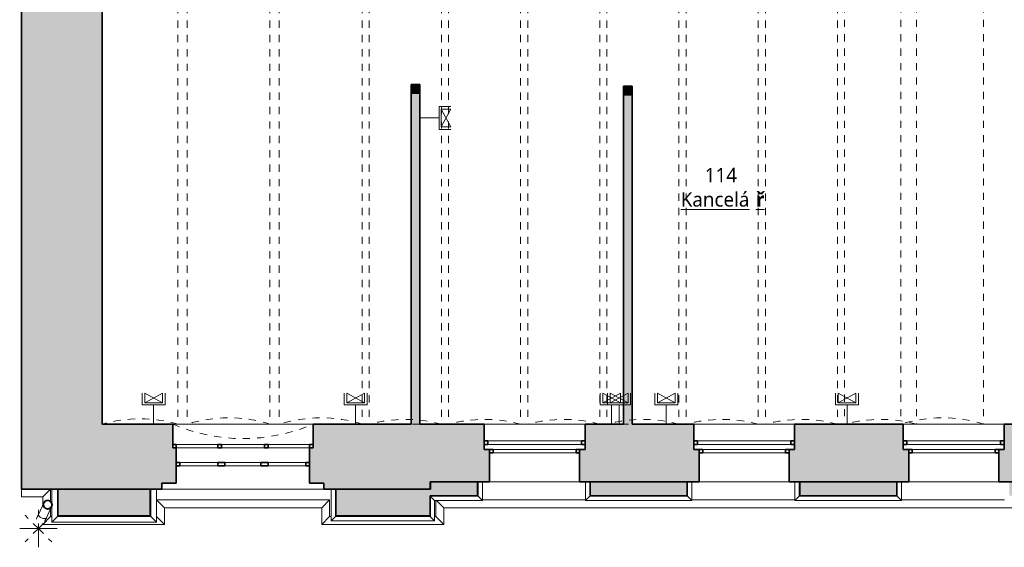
# Model space of a CAD drawing. Header units: metres. Extents: x -0.3 to 44.7, y -1.1 to 27.9.
# Tile 1 of 16: x -0.3 to 13.4, y -0.4 to 7. Entities that reach past the tile are written whole.
import ezdxf

# ---------------------------------------------------------------- set-up
doc = ezdxf.new("R2010")
doc.units = ezdxf.units.M
doc.linetypes.add('AV - Cerch_ 1 tecka 4mm', pattern=[0.006, 0.004, -0.001, 0, -0.001])
doc.linetypes.add('AV - Tecka 1mm', pattern=[0.001, 0, -0.001])
doc.layers.add('AV-MISTNOSTI', color=5, linetype='Continuous', lineweight=5, true_color=0x0000ff)
doc.layers.add('AV-TEXTY', color=5, linetype='Continuous', lineweight=13, true_color=0x0000ff)
doc.layers.add('AV-SRAFY', color=7, linetype='Continuous', lineweight=35)
doc.layers.add('AV-STAVBA', color=7, linetype='Continuous', lineweight=18)
doc.styles.add('Trebuchet MS_B', font='trebuc.ttf', dxfattribs={"height": 0.2})

# ---------------------------------------------------------------- blocks, each defined once
blk = doc.blocks.new('SCO_Koncepční obdelníkový sloup - 120_120-1490004-1NP')
at = {"layer": 'AV-STAVBA', "true_color": 0xcccccc}
blk.add_hatch(color=254, dxfattribs=at).paths.add_polyline_path([(0.06, -0.06), (0.06, 0.06), (-0.06, 0.06), (-0.06, -0.06)])
at = {"layer": 'AV-STAVBA', "color": 254, "true_color": 0xcccccc}
for p, q in [((0.06, 0.06), (-0.06, -0.06)), ((-0.06, 0.06), (0.06, -0.06))]:
    blk.add_line(p, q, dxfattribs=at)
at = {"layer": 'AV-STAVBA', "color": 254, "lineweight": 35, "true_color": 0xcccccc}
for p, q in [((0.06, 0.06), (-0.06, 0.06)), ((-0.06, 0.06), (-0.06, -0.06)), ((0.06, -0.06), (0.06, 0.06)), ((-0.06, -0.06), (0.06, -0.06))]:
    blk.add_line(p, q, dxfattribs=at)
blk = doc.blocks.new('SCO_Koncepční obdelníkový sloup - 120_120-1490005-1NP')
at = {"layer": 'AV-STAVBA', "true_color": 0xcccccc}
blk.add_hatch(color=254, dxfattribs=at).paths.add_polyline_path([(0.06, -0.06), (0.06, 0.06), (-0.06, 0.06), (-0.06, -0.06)])
at = {"layer": 'AV-STAVBA', "color": 254, "true_color": 0xcccccc}
for p, q in [((0.06, 0.06), (-0.06, -0.06)), ((-0.06, 0.06), (0.06, -0.06))]:
    blk.add_line(p, q, dxfattribs=at)
at = {"layer": 'AV-STAVBA', "color": 254, "lineweight": 35, "true_color": 0xcccccc}
for p, q in [((0.06, 0.06), (-0.06, 0.06)), ((-0.06, 0.06), (-0.06, -0.06)), ((0.06, -0.06), (0.06, 0.06)), ((-0.06, -0.06), (0.06, -0.06))]:
    blk.add_line(p, q, dxfattribs=at)
blk = doc.blocks.new('WI_3-3_dvojité_vnější půlkruhové nadpraží - 1850x2900-1560097-1NP')
at = {"layer": 'AV-STAVBA', "color": 254, "linetype": 'AV - Cerch_ 1 tecka 4mm', "lineweight": 13, "true_color": 0xcccccc}
for p, q in [((0.975, 0.45), (-0.975, 0.45)), ((-0.975, 0.45), (0.975, 0.45)), ((0.925, 0.45), (-0.925, 0.45)), ((0.975, -0.45), (-0.975, -0.45)), ((0.925, -0.45), (-0.925, -0.45)), ((-0.925, -0.45), (0.925, -0.45))]:
    blk.add_line(p, q, dxfattribs=at)
at = {"layer": 'AV-STAVBA', "color": 254, "lineweight": 35, "true_color": 0xcccccc}
for p, q in [((-0.925, 0.17), (-0.975, 0.17)), ((-0.925, 0.12), (-0.925, 0.17)), ((-0.3, 0.17), (-0.35, 0.17)), ((-0.35, 0.17), (-0.35, 0.12)), ((-0.3, 0.12), (-0.3, 0.17)), ((0.35, 0.17), (0.3, 0.17)), ((0.3, 0.17), (0.3, 0.12)), ((0.35, 0.12), (0.35, 0.17)), ((0.975, 0.17), (0.925, 0.17)), ((0.925, 0.17), (0.925, 0.12)), ((-0.35, 0.12), (-0.3, 0.12)), ((0.3, 0.12), (0.35, 0.12)), ((-0.925, -0.08), (-0.875, -0.08)), ((-0.875, -0.13), (-0.925, -0.13)), ((-0.875, -0.08), (-0.875, -0.13)), ((-0.35, -0.13), (-0.35, -0.08)), ((-0.35, -0.08), (-0.25, -0.08)), ((-0.25, -0.13), (-0.35, -0.13)), ((-0.25, -0.08), (-0.25, -0.13)), ((0.25, -0.13), (0.25, -0.08)), ((0.25, -0.08), (0.35, -0.08)), ((0.35, -0.13), (0.25, -0.13)), ((0.35, -0.08), (0.35, -0.13)), ((0.875, -0.13), (0.875, -0.08)), ((0.875, -0.08), (0.925, -0.08)), ((0.925, -0.13), (0.875, -0.13))]:
    blk.add_line(p, q, dxfattribs=at)
at = {"layer": 'AV-STAVBA', "color": 254, "true_color": 0xcccccc}
for p, q in [((-0.975, 0.12), (-0.975, 0.17)), ((-0.975, 0.17), (0.975, 0.17)), ((-0.925, 0.17), (-0.35, 0.17)), ((-0.925, 0.12), (-0.925, 0.17)), ((-0.3, 0.17), (0.3, 0.17)), ((0.35, 0.17), (0.925, 0.17)), ((0.925, 0.12), (0.925, 0.17)), ((0.975, 0.12), (0.975, 0.17)), ((-0.975, 0.12), (0.975, 0.12)), ((-0.35, 0.12), (-0.925, 0.12)), ((0.3, 0.12), (-0.3, 0.12)), ((0.925, 0.12), (0.35, 0.12)), ((-0.925, -0.08), (-0.925, -0.13)), ((-0.925, -0.08), (0.925, -0.08)), ((-0.925, -0.13), (0.925, -0.13)), ((-0.35, -0.08), (-0.875, -0.08)), ((-0.875, -0.08), (-0.875, -0.13)), ((-0.875, -0.13), (-0.35, -0.13)), ((0.25, -0.08), (-0.25, -0.08)), ((-0.25, -0.13), (0.25, -0.13)), ((0.875, -0.08), (0.35, -0.08)), ((0.35, -0.13), (0.875, -0.13)), ((0.875, -0.08), (0.875, -0.13)), ((0.925, -0.08), (0.925, -0.13))]:
    blk.add_line(p, q, dxfattribs=at)
blk = doc.blocks.new('GM_Nika s klenutým nadpražím - 1950x2970-1315500-1NP')
at = {"layer": 'AV-STAVBA', "color": 254, "linetype": 'AV - Cerch_ 1 tecka 4mm', "lineweight": 13, "true_color": 0xcccccc}
for p, q in [((0.975, 0.45), (-0.975, 0.45)), ((0.975, -0.45), (-0.975, -0.45))]:
    blk.add_line(p, q, dxfattribs=at)
blk.add_arc((0, 2.727), 2.477, 246.8156, 293.1844, dxfattribs=at)
blk = doc.blocks.new('GM_Void_valená klenba - GM_Void_valená klenba-1557070-1NP')
at = {"layer": 'AV-STAVBA', "color": 254, "linetype": 'AV - Cerch_ 1 tecka 4mm', "lineweight": 13, "true_color": 0xcccccc}
for p, q in [((-0.525, 3.1), (-0.525, -3.1)), ((-0.525, 3.1), (0.525, 3.1)), ((0.525, 3.1), (0.525, -3.1)), ((-0.525, -3.1), (0.525, -3.1))]:
    blk.add_line(p, q, dxfattribs=at)
for centre, start, end in [((0, 4.957), 254.2155, 285.7845), ((0, -4.957), 74.2155, 105.7845)]:
    blk.add_arc(centre, 1.93, start, end, dxfattribs=at)
blk = doc.blocks.new('GM_Void_valená klenba - GM_Void_valená klenba-1557069-1NP')
at = {"layer": 'AV-STAVBA', "color": 254, "linetype": 'AV - Cerch_ 1 tecka 4mm', "lineweight": 13, "true_color": 0xcccccc}
for p, q in [((-0.575, 3.1), (-0.575, -3.1)), ((-0.575, 3.1), (0.575, 3.1)), ((0.575, 3.1), (0.575, -3.1)), ((-0.575, -3.1), (0.575, -3.1))]:
    blk.add_line(p, q, dxfattribs=at)
for centre, start, end in [((0, 4.942), 252.6668, 287.3332), ((0, -4.942), 72.6668, 107.3332)]:
    blk.add_arc(centre, 1.93, start, end, dxfattribs=at)
blk = doc.blocks.new('GM_Void_valená klenba - GM_Void_valená klenba-1557068-1NP')
at = {"layer": 'AV-STAVBA', "color": 254, "linetype": 'AV - Cerch_ 1 tecka 4mm', "lineweight": 13, "true_color": 0xcccccc}
for p, q in [((-0.5, 3.1), (-0.5, -3.1)), ((-0.5, 3.1), (0.5, 3.1)), ((0.5, 3.1), (0.5, -3.1)), ((-0.5, -3.1), (0.5, -3.1))]:
    blk.add_line(p, q, dxfattribs=at)
for centre, start, end in [((0, 4.964), 254.9853, 285.0147), ((0, -4.964), 74.9853, 105.0147)]:
    blk.add_arc(centre, 1.93, start, end, dxfattribs=at)
blk = doc.blocks.new('GM_Void_valená klenba - GM_Void_valená klenba-1557067-1NP')
at = {"layer": 'AV-STAVBA', "color": 254, "linetype": 'AV - Cerch_ 1 tecka 4mm', "lineweight": 13, "true_color": 0xcccccc}
for p, q in [((-0.5, 3.005), (-0.5, -3.005)), ((-0.5, 3.005), (0.5, 3.005)), ((0.5, 3.005), (0.5, -3.005)), ((-0.5, -3.005), (0.5, -3.005))]:
    blk.add_line(p, q, dxfattribs=at)
for centre, start, end in [((0, 4.869), 254.9853, 285.0147), ((0, -4.869), 74.9853, 105.0147)]:
    blk.add_arc(centre, 1.93, start, end, dxfattribs=at)
blk = doc.blocks.new('GM_Void_valená klenba - GM_Void_valená klenba-1557066-1NP')
at = {"layer": 'AV-STAVBA', "color": 254, "linetype": 'AV - Cerch_ 1 tecka 4mm', "lineweight": 13, "true_color": 0xcccccc}
for p, q in [((-0.575, 3.005), (-0.575, -3.005)), ((-0.575, 3.005), (0.575, 3.005)), ((0.575, 3.005), (0.575, -3.005)), ((-0.575, -3.005), (0.575, -3.005))]:
    blk.add_line(p, q, dxfattribs=at)
for centre, start, end in [((0, 4.847), 252.6668, 287.3332), ((0, -4.847), 72.6668, 107.3332)]:
    blk.add_arc(centre, 1.93, start, end, dxfattribs=at)
blk = doc.blocks.new('GM_Detový svod_1 - GM_Detový svod_04-1520184-1NP')
at = {"layer": 'AV-STAVBA', "color": 254, "true_color": 0xcccccc}
for p, q in [((0.056, 0.215), (0.001, 0.097)), ((0.11, 0.047), (0.165, 0.165))]:
    blk.add_line(p, q, dxfattribs=at)
at = {"layer": 'AV-STAVBA', "color": 254, "true_color": 0xcccccc, "flags": 128}
for points in [[(0.075, 0.256), (0.076, 0.258), (0.077, 0.26), (0.079, 0.262), (0.08, 0.264), (0.081, 0.266), (0.083, 0.268), (0.084, 0.27), (0.086, 0.272), (0.088, 0.274), (0.089, 0.275), (0.091, 0.277), (0.093, 0.278), (0.095, 0.28), (0.097, 0.281), (0.099, 0.282), (0.101, 0.284), (0.103, 0.285), (0.105, 0.286), (0.108, 0.287), (0.11, 0.287), (0.112, 0.288), (0.114, 0.289), (0.117, 0.289), (0.119, 0.29), (0.121, 0.29), (0.124, 0.29), (0.126, 0.291), (0.129, 0.291), (0.131, 0.291), (0.133, 0.291), (0.136, 0.29), (0.138, 0.29), (0.141, 0.29), (0.143, 0.289), (0.145, 0.289), (0.148, 0.288), (0.15, 0.287), (0.152, 0.286), (0.154, 0.285), (0.155, 0.285)], [(0.155, 0.285), (0.157, 0.284), (0.159, 0.283), (0.161, 0.282), (0.163, 0.28), (0.165, 0.279), (0.167, 0.278), (0.169, 0.276), (0.171, 0.274), (0.172, 0.273), (0.174, 0.271), (0.176, 0.269), (0.177, 0.267), (0.179, 0.265), (0.18, 0.263), (0.181, 0.261), (0.182, 0.259), (0.183, 0.257), (0.184, 0.255), (0.185, 0.253), (0.186, 0.25), (0.187, 0.248), (0.188, 0.246), (0.188, 0.244), (0.189, 0.241), (0.189, 0.239), (0.189, 0.236), (0.189, 0.234), (0.189, 0.232), (0.189, 0.229), (0.189, 0.227), (0.189, 0.224), (0.189, 0.222), (0.188, 0.22), (0.188, 0.217), (0.187, 0.215), (0.187, 0.213), (0.186, 0.21), (0.185, 0.208), (0.184, 0.206), (0.184, 0.205)], [(0.056, 0.215), (0.057, 0.218), (0.059, 0.221), (0.06, 0.224), (0.061, 0.226), (0.062, 0.229), (0.063, 0.231), (0.064, 0.233), (0.065, 0.235), (0.066, 0.238), (0.067, 0.24), (0.068, 0.242), (0.069, 0.243), (0.07, 0.245), (0.071, 0.247), (0.071, 0.248), (0.072, 0.249), (0.073, 0.251), (0.073, 0.252), (0.074, 0.253), (0.074, 0.254), (0.074, 0.254), (0.075, 0.255), (0.075, 0.255), (0.075, 0.256), (0.075, 0.256), (0.075, 0.256), (0.075, 0.256)], [(0.184, 0.205), (0.184, 0.205), (0.184, 0.205), (0.184, 0.205), (0.183, 0.204), (0.183, 0.204), (0.183, 0.203), (0.182, 0.202), (0.182, 0.201), (0.181, 0.2), (0.181, 0.199), (0.18, 0.198), (0.18, 0.196), (0.179, 0.195), (0.178, 0.193), (0.177, 0.191), (0.176, 0.189), (0.175, 0.187), (0.174, 0.185), (0.173, 0.183), (0.172, 0.181), (0.171, 0.178), (0.17, 0.176), (0.169, 0.173), (0.168, 0.171), (0.166, 0.168), (0.165, 0.165), (0.165, 0.165)], [(0.001, 0.097), (0, 0.095), (-0.002, 0.092), (-0.003, 0.089), (-0.004, 0.086), (-0.005, 0.084), (-0.007, 0.081), (-0.008, 0.078), (-0.009, 0.076), (-0.01, 0.074), (-0.011, 0.071), (-0.012, 0.069), (-0.013, 0.067), (-0.014, 0.065), (-0.015, 0.063), (-0.016, 0.061), (-0.017, 0.059), (-0.017, 0.058), (-0.018, 0.056), (-0.019, 0.055), (-0.019, 0.053), (-0.02, 0.052), (-0.02, 0.051), (-0.021, 0.05), (-0.021, 0.049), (-0.022, 0.049), (-0.022, 0.048), (-0.022, 0.047), (-0.022, 0.047), (-0.022, 0.047), (-0.023, 0.047), (-0.023, 0.047)], [(0.086, -0.004), (0.086, -0.004), (0.086, -0.004), (0.086, -0.003), (0.087, -0.003), (0.087, -0.002), (0.087, -0.002), (0.088, -0.001), (0.088, 0), (0.089, 0.001), (0.089, 0.002), (0.09, 0.003), (0.09, 0.005), (0.091, 0.006), (0.092, 0.008), (0.092, 0.009), (0.093, 0.011), (0.094, 0.013), (0.095, 0.015), (0.096, 0.017), (0.097, 0.019), (0.098, 0.022), (0.099, 0.024), (0.1, 0.026), (0.102, 0.029), (0.103, 0.031), (0.104, 0.034), (0.105, 0.037), (0.106, 0.039), (0.108, 0.042), (0.109, 0.045), (0.11, 0.047)]]:
    blk.add_lwpolyline(points, dxfattribs=at)
at = {"layer": 'AV-STAVBA', "color": 254, "lineweight": 35, "true_color": 0xcccccc}
for radius, start, end in [(0.06, 65, 245), (0.058, 65, 245), (0.06, 245, 65), (0.058, 245, 65)]:
    blk.add_arc((0.129, 0.231), radius, start, end, dxfattribs=at)
at = {"layer": 'AV-STAVBA', "color": 254, "true_color": 0xcccccc}
blk.add_arc((0.032, 0.021), 0.06, 155, 170, dxfattribs=at)
for points, knots in [([(0.003, 0.101), (0.001, 0.099), (-0.001, 0.093), (0.002, 0.083), (0.011, 0.07), (0.026, 0.058), (0.038, 0.051), (0.044, 0.048)], [0.4499189, 0.4499189, 0.4499189, 0.4499189, 0.5555556, 0.6666667, 0.7777778, 0.8888889, 1, 1, 1, 1]), ([(0.044, 0.048), (0.051, 0.045), (0.064, 0.041), (0.083, 0.037), (0.098, 0.038), (0.108, 0.042), (0.111, 0.048), (0.111, 0.051)], [0, 0, 0, 0, 0.1111111, 0.2222222, 0.3333333, 0.4444444, 0.5497638, 0.5497638, 0.5497638, 0.5497638])]:
    blk.add_open_spline(points, degree=3, knots=knots, dxfattribs=at)
blk = doc.blocks.new('Zdobná fasáda 1NP - Zdobná fasáda 1NP-1554848-1NP')
at = {"layer": 'AV-STAVBA', "color": 254, "true_color": 0xcccccc}
for p, q in [((6.105, 0.348), (6.105, 0.548)), ((6.165, 0.548), (6.165, 0.288)), ((7.595, 0.288), (7.595, 0.548)), ((7.655, 0.548), (7.655, 0.348)), ((9.015, 0.348), (9.015, 0.548)), ((9.075, 0.548), (9.075, 0.288)), ((10.505, 0.288), (10.505, 0.548)), ((10.565, 0.548), (10.565, 0.348)), ((11.925, 0.348), (11.925, 0.548)), ((11.985, 0.548), (11.985, 0.288)), ((-0.235, 0.338), (-0.235, 0.448)), ((0.06, 0.338), (0.17, 0.448)), ((0.17, 0.448), (0.17, 0.274)), ((0.185, 0.251), (0.185, 0.448)), ((0.265, 0.448), (0.265, 0.068)), ((1.559, 0.068), (1.559, 0.448)), ((1.639, 0.448), (1.639, -0.012)), ((4.064, 0.008), (4.064, 0.448)), ((4.124, 0.448), (4.124, 0.068)), ((0.06, 0.338), (-0.235, 0.338)), ((0.06, 0.223), (0.06, 0.338)), ((1.639, 0.298), (4.044, 0.298)), ((1.749, 0.188), (1.639, 0.298)), ((3.934, 0.188), (4.044, 0.298)), ((4.044, 0.298), (4.044, 0.068)), ((5.445, 0.348), (6.105, 0.348)), ((5.5, 0.288), (5.445, 0.343)), ((5.5, 0.288), (5.5, 0.008)), ((6.165, 0.288), (5.5, 0.288)), ((5.52, 0.068), (5.52, 0.288)), ((5.63, 0.188), (5.53, 0.288)), ((6.165, 0.288), (6.105, 0.348)), ((6.165, 0.298), (7.595, 0.298)), ((7.655, 0.348), (7.595, 0.288)), ((9.075, 0.288), (7.595, 0.288)), ((7.655, 0.348), (9.015, 0.348)), ((9.075, 0.288), (9.015, 0.348)), ((9.075, 0.298), (10.505, 0.298)), ((10.565, 0.348), (10.505, 0.288)), ((11.985, 0.288), (10.505, 0.288)), ((10.565, 0.348), (11.925, 0.348)), ((11.985, 0.288), (11.925, 0.348)), ((11.985, 0.298), (13.415, 0.298)), ((0.17, 0.176), (0.17, 0.068)), ((0.185, 0.216), (0.185, 0.246)), ((0.185, -0.012), (0.185, 0.211)), ((1.749, 0.188), (1.749, -0.042)), ((3.934, 0.188), (1.749, 0.188)), ((3.934, -0.042), (3.934, 0.188)), ((5.63, 0.188), (5.63, -0.042)), ((18.075, 0.188), (5.63, 0.188)), ((0.06, -0.042), (0.17, 0.068)), ((0.17, 0.068), (0.185, 0.068)), ((0.185, -0.012), (0.265, 0.068)), ((0.265, 0.068), (1.559, 0.068)), ((1.639, -0.012), (1.559, 0.068)), ((1.749, -0.042), (1.639, 0.068)), ((3.934, -0.042), (4.044, 0.068)), ((4.044, 0.068), (4.064, 0.068)), ((4.064, 0.008), (4.124, 0.068)), ((5.5, 0.008), (4.064, 0.008)), ((4.124, 0.068), (5.44, 0.068)), ((5.5, 0.008), (5.44, 0.068)), ((5.5, 0.068), (5.52, 0.068)), ((5.63, -0.042), (5.52, 0.068)), ((0.06, -0.042), (0.06, -0.027)), ((1.749, -0.042), (0.06, -0.042)), ((1.639, -0.012), (0.185, -0.012)), ((5.63, -0.042), (3.934, -0.042))]:
    blk.add_line(p, q, dxfattribs=at)
blk = doc.blocks.new('WI_2-1_dvojité_bez středního sloupku_vnější půlkruhové nadpraží - 1250x-1561485-1NP')
at = {"layer": 'AV-STAVBA', "color": 254, "linetype": 'AV - Cerch_ 1 tecka 4mm', "lineweight": 13, "true_color": 0xcccccc}
for p, q in [((0.7, 0.4), (-0.7, 0.4)), ((-0.7, 0.4), (0.7, 0.4)), ((0.625, 0.4), (-0.625, 0.4)), ((0.7, -0.4), (-0.7, -0.4)), ((0.625, -0.4), (-0.625, -0.4)), ((-0.625, -0.4), (0.625, -0.4))]:
    blk.add_line(p, q, dxfattribs=at)
at = {"layer": 'AV-STAVBA', "color": 254, "lineweight": 35, "true_color": 0xcccccc}
for p, q in [((-0.65, 0.17), (-0.7, 0.17)), ((-0.7, 0.17), (-0.7, 0.12)), ((-0.65, 0.12), (-0.65, 0.17)), ((0.7, 0.17), (0.65, 0.17)), ((0.65, 0.17), (0.65, 0.12)), ((0.7, 0.12), (0.7, 0.17)), ((-0.7, 0.12), (-0.65, 0.12)), ((-0.625, 0.05), (-0.575, 0.05)), ((-0.575, 0.05), (-0.575, 0)), ((0.575, 0), (0.575, 0.05)), ((0.575, 0.05), (0.625, 0.05)), ((0.625, 0), (0.575, 0)), ((0.65, 0.12), (0.7, 0.12)), ((-0.575, 0), (-0.625, 0))]:
    blk.add_line(p, q, dxfattribs=at)
at = {"layer": 'AV-STAVBA', "color": 254, "true_color": 0xcccccc}
for p, q in [((-0.7, 0.12), (-0.7, 0.17)), ((-0.7, 0.17), (0.7, 0.17)), ((-0.65, 0.17), (0.031, 0.17)), ((-0.65, 0.12), (-0.65, 0.17)), ((0.031, 0.17), (0.65, 0.17)), ((0.65, 0.12), (0.65, 0.17)), ((0.7, 0.12), (0.7, 0.17)), ((-0.7, 0.12), (0.7, 0.12)), ((0.031, 0.12), (-0.65, 0.12)), ((-0.625, 0.05), (-0.625, 0)), ((-0.625, 0.05), (0.625, 0.05)), ((0.031, 0.05), (-0.575, 0.05)), ((-0.575, 0.05), (-0.575, 0)), ((-0.575, 0), (0.031, 0)), ((0.65, 0.12), (0.031, 0.12)), ((0.575, 0.05), (0.031, 0.05)), ((0.031, 0), (0.575, 0)), ((0.575, 0.05), (0.575, 0)), ((0.625, 0.05), (0.625, 0)), ((-0.625, 0), (0.625, 0))]:
    blk.add_line(p, q, dxfattribs=at)
blk = doc.blocks.new('S_Point - S_Point-1652364-1NP')
at = {"layer": 'AV-STAVBA', "color": 254, "linetype": 'AV - Tecka 1mm', "lineweight": 13, "true_color": 0xcccccc}
for q in [(-0.184, 0.184), (-0.184, -0.184), (0.06, 0.06), (0.184, -0.184)]:
    blk.add_line((0, 0), q, dxfattribs=at)
at = {"layer": 'AV-STAVBA', "color": 254, "true_color": 0xcccccc}
for p, q in [((0, 0.193), (0, 0.26)), ((0, 0), (0, 0.071)), ((0, 0), (0, -0.26)), ((0, 0), (-0.26, 0)), ((0, 0), (0.26, 0))]:
    blk.add_line(p, q, dxfattribs=at)
blk = doc.blocks.new('D0089 - 1514 - OÚPSŘ_Benešova_rvt-1-1NP')
at = {"layer": 'AV-SRAFY', "lineweight": 18, "true_color": 0xcccccc}
for points in [[(-0.235, 1.348), (0.885, 1.348), (0.885, 8.048), (-0.235, 8.048), (-0.235, 2.407)], [(5.175, 1.348), (5.295, 1.348), (5.295, 5.938), (5.175, 5.938), (5.175, 2.407)], [(8.125, 1.348), (8.245, 1.348), (8.245, 5.918), (8.125, 5.918), (8.125, 2.407)]]:
    blk.add_hatch(color=254, dxfattribs=at).paths.add_polyline_path(points)
h = blk.add_hatch(color=254, dxfattribs=at)
h.paths.add_polyline_path([(-0.235, 0.448), (1.715, 0.448), (1.715, 0.528), (1.915, 0.528), (1.915, 1.018), (1.865, 1.018), (1.865, 1.348), (-0.235, 1.348), (-0.235, 0.602)])
h.paths.add_polyline_path([(3.965, 0.448), (5.44, 0.448), (5.44, 1.348), (3.815, 1.348), (3.815, 1.018), (3.765, 1.018), (3.765, 0.528), (3.965, 0.528)])
h = blk.add_hatch(color=254, dxfattribs=at)
h.paths.add_polyline_path([(10.425, 0.548), (12.085, 0.548), (12.085, 0.998), (12.01, 0.998), (12.01, 1.348), (10.5, 1.348), (10.5, 0.998), (10.425, 0.998)])
h.paths.add_polyline_path([(5.807, 0.548), (6.265, 0.548), (6.265, 0.998), (6.19, 0.998), (6.19, 1.348), (5.44, 1.348), (5.44, 0.548)])
h.paths.add_polyline_path([(16.285, 0.548), (17.115, 0.548), (17.115, 1.348), (16.36, 1.348), (16.36, 0.998), (16.285, 0.998)])
h.paths.add_polyline_path([(9.175, 0.548), (9.175, 0.998), (9.1, 0.998), (9.1, 1.348), (7.59, 1.348), (7.59, 0.998), (7.515, 0.998), (7.515, 0.548)])
h.paths.add_polyline_path([(13.335, 0.548), (15.035, 0.548), (15.035, 0.998), (14.96, 0.998), (14.96, 1.348), (13.41, 1.348), (13.41, 0.998), (13.335, 0.998)])
h = blk.add_hatch(color=254, dxfattribs=at)
h.paths.add_polyline_path([(6.099, 0.355), (6.099, 0.548), (5.445, 0.548), (5.445, 0.355), (5.807, 0.355)])
h.paths.add_polyline_path([(11.356, 0.355), (11.919, 0.355), (11.919, 0.548), (10.571, 0.548), (10.571, 0.355)])
h.paths.add_polyline_path([(7.661, 0.355), (9.009, 0.355), (9.009, 0.548), (7.661, 0.548)])
h.paths.add_polyline_path([(17.833, 0.355), (17.833, 0.548), (16.471, 0.548), (16.471, 0.355), (17.661, 0.355)])
h.paths.add_polyline_path([(13.481, 0.355), (14.869, 0.355), (14.869, 0.548), (13.481, 0.548)])
h = blk.add_hatch(color=254, dxfattribs=at)
h.paths.add_polyline_path([(0.271, 0.075), (1.552, 0.075), (1.552, 0.448), (0.271, 0.448)])
h.paths.add_polyline_path([(5.303, 0.075), (5.438, 0.075), (5.438, 0.355), (5.445, 0.355), (5.445, 0.448), (4.13, 0.448), (4.13, 0.075)])
at = {"layer": 'AV-STAVBA', "color": 254, "lineweight": 35, "true_color": 0xcccccc}
for p, q in [((-0.235, 8.048), (-0.235, 1.348)), ((0.885, 1.348), (0.885, 8.048)), ((5.175, 5.938), (5.175, 1.348)), ((5.295, 1.348), (5.295, 5.938)), ((8.125, 5.918), (8.125, 1.348)), ((8.245, 1.348), (8.245, 5.918)), ((-0.235, 1.348), (-0.235, 0.448)), ((1.865, 1.348), (0.885, 1.348)), ((1.865, 1.018), (1.865, 1.348)), ((5.175, 1.348), (3.815, 1.348)), ((3.815, 1.348), (3.815, 1.018)), ((5.44, 1.348), (5.295, 1.348)), ((6.19, 1.348), (5.44, 1.348)), ((6.19, 1.118), (6.19, 1.348)), ((8.125, 1.348), (7.59, 1.348)), ((7.59, 1.348), (7.59, 1.118)), ((9.1, 1.348), (8.245, 1.348)), ((9.1, 1.118), (9.1, 1.348)), ((12.01, 1.348), (10.5, 1.348)), ((10.5, 1.348), (10.5, 1.118)), ((12.01, 1.118), (12.01, 1.348)), ((14.96, 1.348), (13.41, 1.348)), ((13.41, 1.348), (13.41, 1.118)), ((1.915, 1.018), (1.865, 1.018)), ((1.915, 0.528), (1.915, 1.018)), ((3.815, 1.018), (3.765, 1.018)), ((3.765, 1.018), (3.765, 0.528)), ((6.19, 0.998), (6.19, 1.068)), ((6.265, 0.998), (6.19, 0.998)), ((6.265, 0.548), (6.265, 0.998)), ((7.59, 0.998), (7.515, 0.998)), ((7.515, 0.998), (7.515, 0.548)), ((7.59, 1.068), (7.59, 0.998)), ((9.1, 0.998), (9.1, 1.068)), ((9.175, 0.998), (9.1, 0.998)), ((9.175, 0.548), (9.175, 0.998)), ((10.5, 0.998), (10.425, 0.998)), ((10.425, 0.998), (10.425, 0.548)), ((10.5, 1.068), (10.5, 0.998)), ((12.01, 0.998), (12.01, 1.068)), ((12.085, 0.998), (12.01, 0.998)), ((12.085, 0.548), (12.085, 0.998)), ((13.41, 0.998), (13.335, 0.998)), ((13.335, 0.998), (13.335, 0.548)), ((13.41, 1.068), (13.41, 0.998)), ((5.44, 0.448), (5.44, 0.548)), ((5.44, 0.548), (6.265, 0.548)), ((6.099, 0.548), (5.445, 0.548)), ((5.445, 0.548), (5.445, 0.448)), ((6.099, 0.355), (6.099, 0.548)), ((7.515, 0.548), (9.175, 0.548)), ((9.009, 0.548), (7.661, 0.548)), ((7.661, 0.548), (7.661, 0.355)), ((9.009, 0.355), (9.009, 0.548)), ((10.425, 0.548), (12.085, 0.548)), ((11.919, 0.548), (10.571, 0.548)), ((10.571, 0.548), (10.571, 0.355)), ((11.919, 0.355), (11.919, 0.548)), ((13.335, 0.548), (15.035, 0.548)), ((-0.235, 0.448), (1.715, 0.448)), ((1.552, 0.448), (0.271, 0.448)), ((0.271, 0.448), (0.271, 0.075)), ((1.552, 0.075), (1.552, 0.448)), ((1.715, 0.448), (1.715, 0.528)), ((1.715, 0.528), (1.915, 0.528)), ((3.765, 0.528), (3.965, 0.528)), ((3.965, 0.528), (3.965, 0.448)), ((3.965, 0.448), (5.44, 0.448)), ((5.445, 0.448), (4.13, 0.448)), ((4.13, 0.448), (4.13, 0.075)), ((5.438, 0.075), (5.438, 0.355)), ((5.438, 0.355), (5.445, 0.355)), ((5.445, 0.355), (6.099, 0.355)), ((7.661, 0.355), (9.009, 0.355)), ((10.571, 0.355), (11.919, 0.355)), ((0.271, 0.075), (1.552, 0.075)), ((4.13, 0.075), (5.438, 0.075))]:
    blk.add_line(p, q, dxfattribs=at)
at = {"layer": 'AV-STAVBA', "color": 254, "true_color": 0xcccccc}
for p, q in [((1.865, 1.348), (3.815, 1.348)), ((6.19, 1.348), (7.59, 1.348)), ((9.1, 1.348), (10.5, 1.348)), ((12.01, 1.348), (13.41, 1.348)), ((6.105, 0.548), (6.105, 0.348)), ((7.515, 0.548), (6.265, 0.548)), ((7.655, 0.348), (7.655, 0.548)), ((9.015, 0.548), (9.015, 0.348)), ((10.425, 0.548), (9.175, 0.548)), ((10.565, 0.348), (10.565, 0.548)), ((11.925, 0.548), (11.925, 0.348)), ((13.335, 0.548), (12.085, 0.548)), ((0.17, 0.274), (0.17, 0.448)), ((0.265, 0.068), (0.265, 0.448)), ((1.559, 0.448), (1.559, 0.068)), ((3.965, 0.448), (1.715, 0.448)), ((1.715, 0.448), (3.965, 0.448)), ((4.124, 0.068), (4.124, 0.448)), ((4.044, 0.298), (1.639, 0.298)), ((4.044, 0.068), (4.044, 0.298)), ((5.445, 0.348), (5.438, 0.355)), ((5.445, 0.348), (5.445, 0.068)), ((6.105, 0.348), (5.445, 0.348)), ((5.52, 0.068), (5.52, 0.288)), ((6.105, 0.348), (6.099, 0.355)), ((7.595, 0.298), (6.165, 0.298)), ((7.655, 0.348), (7.661, 0.355)), ((9.015, 0.348), (7.655, 0.348)), ((9.015, 0.348), (9.009, 0.355)), ((10.505, 0.298), (9.075, 0.298)), ((10.565, 0.348), (10.571, 0.355)), ((11.925, 0.348), (10.565, 0.348)), ((11.925, 0.348), (11.919, 0.355)), ((13.415, 0.298), (11.985, 0.298)), ((0.17, 0.068), (0.17, 0.176)), ((0.185, 0.068), (0.17, 0.068)), ((0.265, 0.068), (0.271, 0.075)), ((1.559, 0.068), (0.265, 0.068)), ((1.559, 0.068), (1.552, 0.075)), ((4.064, 0.068), (4.044, 0.068)), ((4.124, 0.068), (4.13, 0.075)), ((5.44, 0.068), (4.124, 0.068)), ((5.445, 0.068), (5.438, 0.075)), ((5.445, 0.068), (5.44, 0.068)), ((5.52, 0.068), (5.5, 0.068))]:
    blk.add_line(p, q, dxfattribs=at)
at = {"layer": 'AV-STAVBA', "color": 254, "lineweight": 18, "true_color": 0xcccccc}
for name, p in [('GM_Void_valená klenba - GM_Void_valená klenba-1557070-1NP', (1.41, 4.448)), ('GM_Void_valená klenba - GM_Void_valená klenba-1557069-1NP', (2.64, 4.448)), ('GM_Void_valená klenba - GM_Void_valená klenba-1557069-1NP', (3.92, 4.448)), ('GM_Void_valená klenba - GM_Void_valená klenba-1557068-1NP', (5.095, 4.448)), ('GM_Void_valená klenba - GM_Void_valená klenba-1557068-1NP', (6.195, 4.448)), ('GM_Void_valená klenba - GM_Void_valená klenba-1557068-1NP', (7.295, 4.448)), ('GM_Void_valená klenba - GM_Void_valená klenba-1557068-1NP', (8.395, 4.448)), ('GM_Void_valená klenba - GM_Void_valená klenba-1557068-1NP', (9.495, 4.448)), ('GM_Void_valená klenba - GM_Void_valená klenba-1557068-1NP', (10.595, 4.448)), ('GM_Void_valená klenba - GM_Void_valená klenba-1557067-1NP', (11.695, 4.353)), ('GM_Void_valená klenba - GM_Void_valená klenba-1557066-1NP', (12.55, 4.353)), ('SCO_Koncepční obdelníkový sloup - 120_120-1490005-1NP', (5.235, 5.998)), ('SCO_Koncepční obdelníkový sloup - 120_120-1490004-1NP', (8.185, 5.978)), ('WI_3-3_dvojité_vnější půlkruhové nadpraží - 1850x2900-1560097-1NP', (2.84, 0.898)), ('GM_Nika s klenutým nadpražím - 1950x2970-1315500-1NP', (2.84, 0.898)), ('WI_2-1_dvojité_bez středního sloupku_vnější půlkruhové nadpraží - 1250x-1561485-1NP', (6.89, 0.948)), ('WI_2-1_dvojité_bez středního sloupku_vnější půlkruhové nadpraží - 1250x-1561485-1NP', (9.8, 0.948)), ('WI_2-1_dvojité_bez středního sloupku_vnější půlkruhové nadpraží - 1250x-1561485-1NP', (12.71, 0.948)), ('Zdobná fasáda 1NP - Zdobná fasáda 1NP-1554848-1NP', (0, 0)), ('GM_Detový svod_1 - GM_Detový svod_04-1520184-1NP', (0, 0)), ('S_Point - S_Point-1652364-1NP', (0, -0.1))]:
    blk.add_blockref(name, p, dxfattribs=at)
blk = doc.blocks.new('EF_Datová zásuvka - 2 vývody-V4-1NP')
at = {"layer": 'AV-STAVBA'}
for p, q in [((1.56, 1.353), (1.64, 1.353)), ((1.56, 1.348), (1.56, 1.353)), ((1.63, 1.353), (1.57, 1.353)), ((1.57, 1.353), (1.63, 1.353)), ((1.592, 1.353), (1.582, 1.353)), ((1.582, 1.353), (1.592, 1.353)), ((1.618, 1.353), (1.608, 1.353)), ((1.608, 1.353), (1.618, 1.353)), ((1.64, 1.353), (1.64, 1.348))]:
    blk.add_line(p, q, dxfattribs=at)

msp = doc.modelspace()

# ---------------------------------------------------------------- linework, layer by layer
at = {"layer": 'AV-TEXTY', "lineweight": 5}
for p, q in [((5.565, 5.757), (5.725, 5.757)), ((5.565, 5.597), (5.565, 5.757)), ((5.725, 5.474), (5.592, 5.72)), ((5.725, 5.72), (5.592, 5.474)), ((5.592, 5.72), (5.592, 5.474)), ((5.725, 5.72), (5.592, 5.72)), ((5.565, 5.597), (5.295, 5.597)), ((5.565, 5.597), (5.565, 5.437)), ((5.592, 5.474), (5.725, 5.474)), ((5.565, 5.437), (5.725, 5.437)), ((1.44, 1.618), (1.44, 1.778)), ((1.723, 1.778), (1.477, 1.645)), ((1.477, 1.778), (1.723, 1.645)), ((1.477, 1.778), (1.477, 1.645)), ((1.723, 1.645), (1.723, 1.778)), ((1.76, 1.618), (1.76, 1.778)), ((4.245, 1.618), (4.245, 1.778)), ((4.528, 1.778), (4.282, 1.645)), ((4.282, 1.778), (4.528, 1.645)), ((4.282, 1.778), (4.282, 1.645)), ((4.528, 1.645), (4.528, 1.778)), ((4.565, 1.618), (4.565, 1.778)), ((7.8, 1.618), (7.8, 1.778)), ((8.083, 1.778), (7.837, 1.645)), ((7.837, 1.778), (8.083, 1.645)), ((7.837, 1.778), (7.837, 1.645)), ((7.904, 1.618), (7.904, 1.778)), ((8.187, 1.778), (7.941, 1.645)), ((7.941, 1.778), (8.187, 1.645)), ((7.941, 1.778), (7.941, 1.645)), ((8.083, 1.645), (8.083, 1.778)), ((8.12, 1.618), (8.12, 1.778)), ((8.187, 1.645), (8.187, 1.778)), ((8.224, 1.618), (8.224, 1.778)), ((8.559, 1.618), (8.559, 1.778)), ((8.842, 1.778), (8.596, 1.645)), ((8.596, 1.778), (8.842, 1.645)), ((8.596, 1.778), (8.596, 1.645)), ((8.842, 1.645), (8.842, 1.778)), ((8.879, 1.618), (8.879, 1.778)), ((11.07, 1.618), (11.07, 1.778)), ((11.353, 1.778), (11.107, 1.645)), ((11.107, 1.778), (11.353, 1.645)), ((11.107, 1.778), (11.107, 1.645)), ((11.353, 1.645), (11.353, 1.778)), ((11.39, 1.618), (11.39, 1.778)), ((1.477, 1.645), (1.723, 1.645)), ((4.282, 1.645), (4.528, 1.645)), ((7.837, 1.645), (8.083, 1.645)), ((7.941, 1.645), (8.187, 1.645)), ((8.596, 1.645), (8.842, 1.645)), ((11.107, 1.645), (11.353, 1.645)), ((1.6, 1.618), (1.44, 1.618)), ((1.6, 1.618), (1.76, 1.618)), ((1.6, 1.618), (1.6, 1.348)), ((4.405, 1.618), (4.245, 1.618)), ((4.405, 1.618), (4.565, 1.618)), ((4.405, 1.618), (4.405, 1.348)), ((7.96, 1.618), (7.8, 1.618)), ((8.064, 1.618), (7.904, 1.618)), ((7.96, 1.618), (8.12, 1.618)), ((7.96, 1.618), (7.96, 1.348)), ((8.064, 1.618), (8.224, 1.618)), ((8.064, 1.618), (8.064, 1.348)), ((8.719, 1.618), (8.559, 1.618)), ((8.719, 1.618), (8.879, 1.618)), ((8.719, 1.618), (8.719, 1.348)), ((11.23, 1.618), (11.07, 1.618)), ((11.23, 1.618), (11.39, 1.618)), ((11.23, 1.618), (11.23, 1.348))]:
    msp.add_line(p, q, dxfattribs=at)

# ---------------------------------------------------------------- block references
at = {"lineweight": 5}
msp.add_blockref('D0089 - 1514 - OÚPSŘ_Benešova_rvt-1-1NP', (0, 0), dxfattribs=at)
at = {"layer": 'AV-STAVBA', "rotation": 270.0000000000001}
msp.add_blockref('EF_Datová zásuvka - 2 vývody-V4-1NP', (3.947, 7.197), dxfattribs=at)
at = {"layer": 'AV-STAVBA'}
for p in [(0, 0), (2.805, 0), (6.36, 0), (6.464, 0), (7.119, 0), (9.63, 0)]:
    msp.add_blockref('EF_Datová zásuvka - 2 vývody-V4-1NP', p, dxfattribs=at)

# ---------------------------------------------------------------- texts
at = {"layer": 'AV-MISTNOSTI', "char_height": 0.2, "attachment_point": 1, "style": 'Trebuchet MS_B'}
for s, insert, width in [('114', (9.253, 4.903), 0.60127), ('\\LKancelá', (8.919, 4.566), 1.26667), ('\\L\\fTrebuchet MS|b1|i0|c238|p34|;\\Lř', (9.964, 4.566), 0.1443)]:
    msp.add_mtext(s, dxfattribs=dict(at, insert=insert, width=width))

doc.saveas('drawing.dxf')
